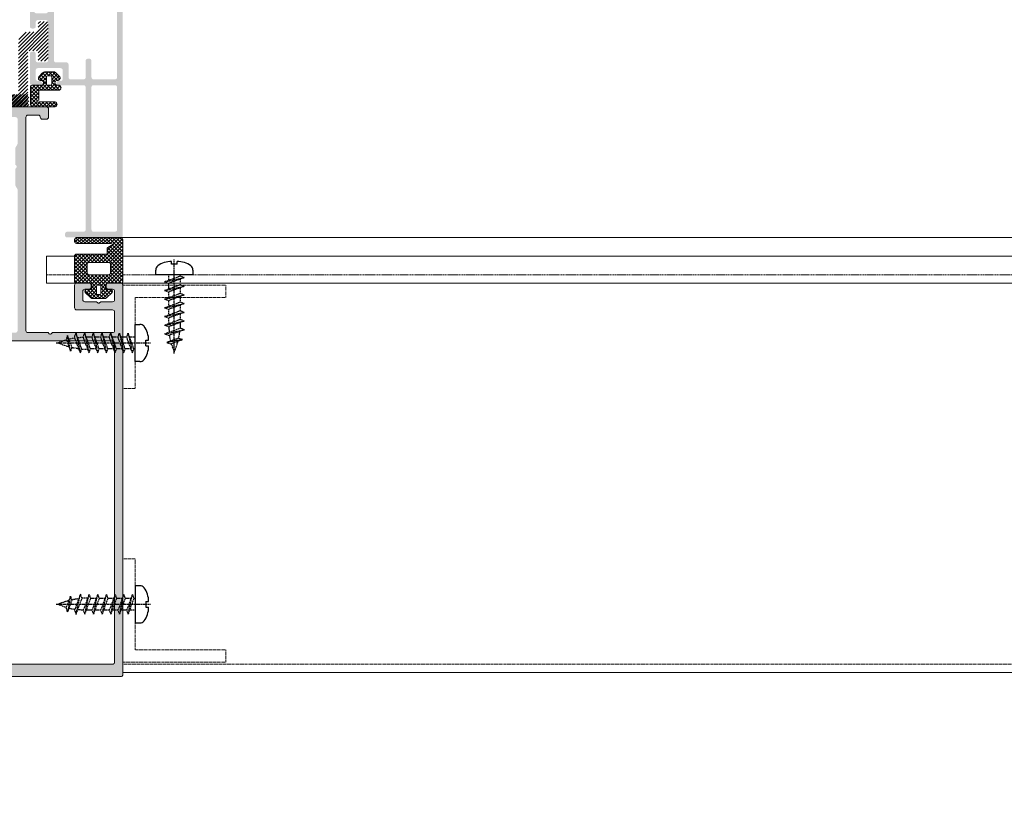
# Model space of a CAD drawing. Header units: millimetres. Extents: x -226731 to 126254, y -16359 to 60195.
# Tile 239 of 256: x -141409 to -141170, y 20748 to 20937. Entities that reach past the tile are written whole.
import ezdxf

# ---------------------------------------------------------------- set-up
doc = ezdxf.new("R2010")
doc.units = ezdxf.units.MM
doc.header["$LTSCALE"] = 0.1
doc.header["$MEASUREMENT"] = 0
doc.linetypes.add('CENTER', pattern=[2, 1.25, -0.25, 0.25, -0.25])
doc.linetypes.add('HIDDEN', pattern=[0.375, 0.25, -0.125])
for name, color, linetype, lineweight in [('01. Aluminium (Main Structure)', 6, 'Continuous', 5), ('3_Hatch', 8, 'Continuous', 0), ('FIRE CIRCULE', 7, 'Continuous', 5)]:
    doc.layers.add(name, color=color, linetype=linetype, lineweight=lineweight)
doc.layers.add('CENTER LINE', color=8, linetype='CENTER')
doc.layers.add('HARDWARES', color=7, linetype='Continuous')

# ---------------------------------------------------------------- blocks, each defined once
blk = doc.blocks.new('*U429')
at = {"layer": '3_Hatch'}
h = blk.add_hatch(color=8, dxfattribs=at)
h.dxf.hatch_style = 1
h.paths.add_polyline_path([(-4.22, 77.48), (-3.91, 77.79), (-3.91, 81.75), (-4.5, 82.78), (-4.5, 116.97), (-4.46, 117.16), (-4.35, 117.32), (-4.21, 117.43), (-4, 117.47), (4, 117.47), (4.19, 117.43), (4.35, 117.32), (4.46, 117.16), (4.52, 116.97), (4.52, 82.78), (3.89, 81.75), (3.89, 77.79), (4.21, 77.48), (4.3, 77.33), (4.3, 77.18), (4.21, 77.04), (3.89, 76.74), (3.89, 72.78), (4.52, 71.75), (4.52, 65.75), (4.46, 65.57), (4.35, 65.41), (4.19, 65.3), (4, 65.26), (-4, 65.26), (-4.21, 65.3), (-4.35, 65.41), (-4.46, 65.57), (-4.5, 65.75), (-4.5, 71.75), (-3.91, 72.78), (-3.91, 76.74), (-4.22, 77.04), (-4.28, 77.18), (-4.28, 77.33)], flags=16)
h.paths.add_polyline_path([(10.04, 65.44), (9.98, 65.26), (9.97, 65.08), (9.86, 64.91), (9.69, 64.8), (9.51, 64.77), (7, 64.77), (6.82, 64.8), (6.64, 64.91), (6.53, 65.08), (6.51, 65.26), (6.51, 116.97), (6.53, 117.16), (6.64, 117.32), (6.82, 117.43), (7, 117.47), (11.89, 117.47), (12.18, 117.78), (12.33, 117.87), (12.47, 117.87), (12.6, 117.78), (12.93, 117.47), (27.5, 117.47), (27.69, 117.43), (27.87, 117.32), (27.96, 117.16), (28, 116.97), (28, 112.48), (27.96, 112.27), (27.87, 112.11), (27.69, 112), (27.5, 111.96), (18.82, 111.96), (18.62, 111.93), (18.45, 111.82), (18.34, 111.65), (18.3, 111.45), (18.3, 105.98), (18.34, 105.78), (18.45, 105.6), (18.62, 105.51), (18.82, 105.47), (21.8, 105.47), (22, 105.51), (22.16, 105.6), (22.27, 105.78), (22.29, 105.98), (22.29, 106.46), (22.27, 106.66), (22.16, 106.81), (22, 106.92), (21.8, 106.97), (20.81, 106.97), (20.61, 107.01), (20.46, 107.12), (20.35, 107.26), (20.3, 107.47), (20.3, 109.46), (20.35, 109.66), (20.46, 109.81), (20.61, 109.92), (20.81, 109.97), (23.64, 109.97), (23.94, 110.28), (24.08, 110.35), (24.23, 110.35), (24.36, 110.28), (24.69, 109.97), (27.5, 109.97), (27.69, 109.92), (27.87, 109.81), (27.96, 109.66), (28, 109.46), (28, 107.47), (27.96, 107.26), (27.87, 107.12), (27.69, 107.01), (27.5, 106.97), (26.52, 106.97), (26.31, 106.92), (26.17, 106.81), (26.06, 106.66), (26, 106.46), (26, 105.98), (26.06, 105.78), (26.17, 105.6), (26.31, 105.51), (26.52, 105.47), (29.51, 105.47), (29.7, 105.51), (29.86, 105.6), (29.97, 105.78), (29.99, 105.98), (29.97, 200.47), (29.86, 200.65), (29.78, 200.7), (29.7, 200.76), (29.61, 200.77), (29.51, 200.78), (-29.51, 200.78), (-29.71, 200.76), (-29.86, 200.65), (-29.97, 200.47), (-30.01, 200.3), (-30.01, 105.98), (-29.97, 105.78), (-29.86, 105.6), (-29.71, 105.51), (-29.51, 105.47), (-26.5, 105.47), (-26.31, 105.51), (-26.15, 105.6), (-26.04, 105.78), (-26, 105.98), (-26, 106.46), (-26.04, 106.66), (-26.15, 106.81), (-26.31, 106.92), (-26.5, 106.97), (-27.52, 106.97), (-27.69, 107.01), (-27.87, 107.12), (-27.98, 107.26), (-28.01, 107.47), (-28.01, 109.46), (-27.98, 109.66), (-27.87, 109.81), (-27.69, 109.92), (-27.52, 109.97), (-24.69, 109.97), (-24.37, 110.28), (-24.25, 110.35), (-24.06, 110.35), (-23.94, 110.28), (-23.63, 109.97), (-20.81, 109.97), (-20.61, 109.92), (-20.44, 109.81), (-20.33, 109.66), (-20.3, 109.46), (-20.3, 107.47), (-20.33, 107.26), (-20.44, 107.12), (-20.61, 107.01), (-20.81, 106.97), (-21.82, 106.97), (-22.02, 106.92), (-22.16, 106.81), (-22.27, 106.66), (-22.31, 106.46), (-22.31, 105.98), (-22.27, 105.78), (-22.16, 105.6), (-22.02, 105.51), (-21.82, 105.47), (-18.8, 105.47), (-18.61, 105.51), (-18.45, 105.6), (-18.34, 105.78), (-18.3, 105.98), (-18.3, 111.45), (-18.34, 111.65), (-18.45, 111.82), (-18.61, 111.93), (-18.8, 111.96), (-27.52, 111.96), (-27.69, 112), (-27.87, 112.11), (-27.98, 112.27), (-28.01, 112.48), (-28.01, 116.97), (-27.98, 117.16), (-27.87, 117.32), (-27.69, 117.43), (-27.52, 117.47), (-12.93, 117.47), (-12.62, 117.78), (-12.49, 117.87), (-12.34, 117.87), (-12.18, 117.78), (-11.87, 117.47), (-7, 117.47), (-6.8, 117.43), (-6.66, 117.32), (-6.55, 117.16), (-6.51, 116.97), (-6.51, 65.26), (-6.55, 65.08), (-6.66, 64.91), (-6.8, 64.8), (-7, 64.77), (-9.51, 64.77), (-9.71, 64.8), (-9.86, 64.91), (-9.97, 65.08), (-10, 65.26), (-10.04, 65.44), (-10.15, 65.63), (-10.31, 65.74), (-10.5, 65.75), (-11.5, 65.75), (-11.7, 65.74), (-11.85, 65.63), (-11.96, 65.44), (-12.01, 65.26), (-12.01, 63.25), (-11.96, 63.07), (-11.85, 62.9), (-11.7, 62.79), (-11.5, 62.77), (-0.53, 62.77), (-0.2, 63.07), (-0.07, 63.14), (0.07, 63.14), (0.22, 63.07), (0.51, 62.77), (11.5, 62.77), (11.69, 62.79), (11.85, 62.9), (11.96, 63.07), (12.01, 63.25), (12.01, 65.26), (11.96, 65.44), (11.85, 65.63), (11.69, 65.74), (11.5, 65.75), (10.5, 65.75), (10.3, 65.74), (10.15, 65.63)])
h.paths.add_polyline_path([(28, 197.28), (27.96, 197.47), (27.87, 197.65), (27.69, 197.76), (27.5, 197.8), (-27.52, 197.8), (-27.69, 197.76), (-27.87, 197.65), (-27.98, 197.47), (-28.01, 197.28), (-28.01, 119.97), (-27.98, 119.77), (-27.87, 119.63), (-27.69, 119.52), (-27.52, 119.46), (27.5, 119.46), (27.69, 119.52), (27.87, 119.63), (27.96, 119.77), (28, 119.97)], flags=16)
h = blk.add_hatch(color=8, dxfattribs=at)
h.dxf.hatch_style = 1
h.paths.add_polyline_path([(-28.61, 57.99), (-28.61, 92.53), (-28.57, 92.71), (-28.46, 92.87), (-28.28, 92.98), (-28.1, 93.02), (-22.9, 93.02), (-22.7, 92.98), (-22.54, 92.87), (-22.44, 92.71), (-22.41, 92.53), (-22.41, 57.99), (-22.44, 57.83), (-22.54, 57.65), (-22.7, 57.54), (-22.9, 57.52), (-28.1, 57.52), (-28.28, 57.54), (-28.46, 57.65), (-28.57, 57.83)], flags=16)
h.paths.add_polyline_path([(-22.35, 38.09), (-22.41, 37.89), (-22.41, 33.9), (-22.44, 33.7), (-22.54, 33.54), (-22.7, 33.43), (-22.9, 33.41), (-28.1, 33.41), (-28.28, 33.43), (-28.46, 33.54), (-28.57, 33.7), (-28.61, 33.9), (-28.61, 55.6), (-28.57, 55.8), (-28.46, 55.96), (-28.28, 56.07), (-28.1, 56.11), (-22.9, 56.11), (-22.7, 56.07), (-22.54, 55.96), (-22.44, 55.8), (-22.41, 55.6), (-22.41, 51.61), (-22.35, 51.41), (-22.24, 51.26), (-22.1, 51.15), (-21.9, 51.12), (-21.49, 51.12), (-21.31, 51.15), (-21.15, 51.26), (-21.04, 51.41), (-21, 51.61), (-21, 55.6), (-20.95, 55.8), (-20.84, 55.96), (-20.69, 56.07), (-20.49, 56.11), (-17.36, 56.11), (-17.16, 56.07), (-16.98, 55.96), (-16.87, 55.8), (-16.85, 55.6), (-16.85, 52.5), (-16.81, 52.32), (-16.7, 52.16), (-16.54, 52.05), (-16.35, 52.01), (-13.79, 52.01), (-13.61, 51.96), (-13.45, 51.85), (-13.34, 51.7), (-13.3, 51.5), (-13.3, 33.9), (-13.34, 33.7), (-13.45, 33.54), (-13.61, 33.43), (-13.79, 33.41), (-20.49, 33.41), (-20.69, 33.43), (-20.84, 33.54), (-20.95, 33.7), (-21, 33.9), (-21, 37.89), (-21.04, 38.09), (-21.15, 38.26), (-21.31, 38.37), (-21.49, 38.4), (-21.9, 38.4), (-22.1, 38.37), (-22.24, 38.26)], flags=16)
h.paths.add_polyline_path([(-11.89, 36.23), (-12.2, 36.54), (-12.29, 36.66), (-12.29, 36.83), (-12.2, 36.96), (-11.89, 37.27), (-11.89, 39.59), (-11.85, 39.79), (-11.74, 39.96), (-11.58, 40.07), (-11.38, 40.09), (-9, 40.09), (-8.8, 40.07), (-8.65, 39.96), (-8.54, 39.79), (-8.49, 39.59), (-8.49, 38.99), (-8.42, 38.75), (-8.36, 38.68), (-8.31, 38.6), (-8.23, 38.57), (-8.16, 38.53), (-8.09, 38.49), (-8, 38.49), (-7.92, 38.49), (-7.85, 38.51), (-7.78, 38.55), (-7.7, 38.59), (-7.65, 38.64), (-7.59, 38.69), (-7.54, 38.77), (-7.5, 38.86), (-7.48, 38.99), (-7.48, 43.3), (-7.52, 43.49), (-7.63, 43.65), (-7.79, 43.76), (-8, 43.8), (-8.38, 43.8), (-8.58, 43.76), (-8.76, 43.65), (-8.84, 43.49), (-8.89, 43.3), (-8.89, 42.24), (-8.93, 42.06), (-9.04, 41.9), (-9.2, 41.79), (-9.38, 41.73), (-11.38, 41.73), (-11.58, 41.79), (-11.74, 41.9), (-11.85, 42.06), (-11.89, 42.24), (-11.89, 51.5), (-11.85, 51.7), (-11.74, 51.85), (-11.58, 51.96), (-11.38, 52.01), (-9.38, 52.01), (-9.2, 51.96), (-9.04, 51.85), (-8.93, 51.7), (-8.89, 51.5), (-8.89, 49.91), (-8.84, 49.71), (-8.76, 49.54), (-8.58, 49.43), (-8.38, 49.4), (-8, 49.4), (-7.79, 49.43), (-7.63, 49.54), (-7.52, 49.71), (-7.48, 49.91), (-7.48, 57.01), (-7.52, 57.21), (-7.63, 57.35), (-7.79, 57.46), (-8, 57.52), (-9.92, 57.52), (-10.12, 57.46), (-10.26, 57.35), (-10.37, 57.21), (-10.43, 57.01), (-10.37, 56.8), (-10.26, 56.66), (-10.12, 56.55), (-9.92, 56.51), (-9.38, 56.51), (-9.2, 56.46), (-9.04, 56.35), (-8.93, 56.2), (-8.89, 56), (-8.89, 53.91), (-8.93, 53.71), (-9.04, 53.55), (-9.2, 53.44), (-9.38, 53.4), (-14.95, 53.4), (-15.15, 53.44), (-15.29, 53.55), (-15.4, 53.71), (-15.44, 53.91), (-15.44, 56), (-15.4, 56.2), (-15.29, 56.35), (-15.15, 56.46), (-14.95, 56.51), (-14.36, 56.51), (-14.25, 56.55), (-14.16, 56.58), (-14.07, 56.64), (-14.01, 56.71), (-13.96, 56.79), (-13.94, 56.88), (-13.92, 56.97), (-13.92, 57.06), (-13.94, 57.13), (-13.96, 57.22), (-14.01, 57.3), (-14.07, 57.37), (-14.16, 57.43), (-14.25, 57.48), (-14.42, 57.52), (-20.49, 57.52), (-20.69, 57.54), (-20.84, 57.65), (-20.95, 57.83), (-21, 57.99), (-21, 92.53), (-20.95, 92.71), (-20.84, 92.87), (-20.69, 92.98), (-20.49, 93.02), (-16.5, 93.02), (-16.3, 93.06), (-16.15, 93.17), (-16.04, 93.35), (-15.99, 93.52), (-15.99, 93.92), (-16.04, 94.12), (-16.15, 94.28), (-16.3, 94.39), (-16.5, 94.41), (-29.51, 94.41), (-29.69, 94.39), (-29.85, 94.28), (-29.96, 94.12), (-30, 93.92), (-30, 30.48), (-29.96, 30.3), (-29.85, 30.13), (-29.69, 30.02), (-29.51, 30.01), (-29.3, 30.02), (-29.14, 30.13), (-29.05, 30.3), (-29.01, 30.48), (-29.01, 31.49), (-28.96, 31.69), (-28.85, 31.84), (-28.7, 31.95), (-28.5, 32), (-8, 32), (-7.79, 32.04), (-7.63, 32.15), (-7.52, 32.31), (-7.48, 32.49), (-7.48, 34.51), (-7.52, 34.69), (-7.63, 34.85), (-7.79, 34.96), (-8, 35), (-8.18, 34.96), (-8.34, 34.85), (-8.45, 34.69), (-8.49, 34.51), (-8.49, 33.9), (-8.54, 33.7), (-8.65, 33.54), (-8.8, 33.43), (-9, 33.41), (-11.38, 33.41), (-11.58, 33.43), (-11.74, 33.54), (-11.85, 33.7), (-11.89, 33.9)])
h = blk.add_hatch(dxfattribs=at)
h.set_pattern_fill('ANSI31', color=8, scale=5)
h.set_pattern_definition([(45, (-26191.7542, -15010.3187), (-0.441941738, 0.441941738), [])])
h.paths.add_polyline_path([(-9.5, 44.17), (-9.48, 44.32), (-9.39, 44.47), (-9.26, 44.54), (-9.11, 44.58), (-7.19, 44.58), (-7.06, 44.58), (-6.81, 44.59), (-6.57, 44.65), (-6.33, 44.72), (-6.11, 44.81), (-5.89, 44.92), (-5.69, 45.07), (-5.51, 45.22), (-5.34, 45.38), (-5.2, 45.58), (-5.05, 45.76), (-4.94, 45.98), (-4.85, 46.2), (-4.78, 46.44), (-4.72, 46.68), (-4.7, 46.94), (-4.69, 47.06), (-4.69, 59.37), (-4.67, 59.54), (-4.58, 59.66), (-4.45, 59.76), (-4.3, 59.77), (6.87, 59.77), (7.02, 59.81), (7.15, 59.9), (7.22, 60.03), (7.26, 60.19), (7.26, 62.39), (7.22, 62.53), (7.15, 62.66), (7.02, 62.75), (6.87, 62.77), (-6.61, 62.77), (-6.75, 62.75), (-6.88, 62.66), (-6.97, 62.53), (-6.99, 62.39), (-6.99, 49.57), (-7.03, 49.42), (-7.1, 49.28), (-7.25, 49.2), (-7.39, 49.17), (-9.11, 49.17), (-9.26, 49.2), (-9.39, 49.28), (-9.48, 49.42), (-9.5, 49.57), (-9.5, 51.29), (-9.51, 51.43), (-9.6, 51.56), (-9.73, 51.65), (-9.9, 51.67), (-11.49, 51.67), (-11.65, 51.65), (-11.78, 51.56), (-11.87, 51.43), (-11.89, 51.29), (-11.89, 42.45), (-11.87, 42.31), (-11.78, 42.2), (-11.65, 42.11), (-11.49, 42.07), (-9.9, 42.07), (-9.73, 42.11), (-9.6, 42.2), (-9.51, 42.31), (-9.5, 42.45)])
h = blk.add_hatch(dxfattribs=at)
h.set_pattern_fill('ANSI31', color=8, scale=5)
h.set_pattern_definition([(45, (-26191.7542, -14950.54475), (-0.441941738, 0.441941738), [])])
h.paths.add_polyline_path([(9.48, 44.32), (9.5, 44.17), (9.5, 42.45), (9.51, 42.31), (9.6, 42.2), (9.73, 42.11), (9.9, 42.07), (11.49, 42.07), (11.65, 42.11), (11.78, 42.2), (11.87, 42.31), (11.89, 42.45), (11.89, 51.29), (11.87, 51.43), (11.78, 51.56), (11.65, 51.65), (11.49, 51.67), (9.9, 51.67), (9.73, 51.65), (9.6, 51.56), (9.51, 51.43), (9.5, 51.29), (9.5, 49.57), (9.48, 49.42), (9.39, 49.28), (9.26, 49.2), (9.11, 49.17), (7.39, 49.17), (7.25, 49.2), (7.1, 49.28), (7.03, 49.42), (6.99, 49.57), (6.99, 62.39), (6.97, 62.53), (6.88, 62.66), (6.75, 62.75), (6.61, 62.77), (-6.87, 62.77), (-7.02, 62.75), (-7.15, 62.66), (-7.22, 62.53), (-7.26, 62.39), (-7.26, 60.19), (-7.22, 60.03), (-7.15, 59.9), (-7.02, 59.81), (-6.87, 59.77), (4.3, 59.77), (4.45, 59.76), (4.58, 59.66), (4.67, 59.54), (4.69, 59.37), (4.69, 47.06), (4.7, 46.94), (4.72, 46.68), (4.78, 46.44), (4.85, 46.2), (4.94, 45.98), (5.05, 45.76), (5.2, 45.58), (5.34, 45.38), (5.51, 45.22), (5.69, 45.07), (5.89, 44.92), (6.11, 44.81), (6.33, 44.72), (6.57, 44.65), (6.81, 44.59), (7.06, 44.58), (7.19, 44.58), (9.11, 44.58), (9.26, 44.54), (9.39, 44.47)])
at = {"layer": '01. Aluminium (Main Structure)', "color": 8, "linetype": 'ByBlock'}
for p, q in [((-29.97, 200.47), (-29.86, 200.65)), ((-29.86, 200.65), (-29.71, 200.76)), ((-29.71, 200.76), (-29.51, 200.78)), ((-29.51, 200.78), (29.51, 200.78)), ((-30.01, 200.3), (-29.97, 200.47)), ((-30.01, 105.98), (-30.01, 200.3)), ((-28.01, 197.28), (-27.98, 197.47)), ((-28.01, 119.97), (-28.01, 197.28)), ((-27.98, 197.47), (-27.87, 197.65)), ((-27.87, 197.65), (-27.69, 197.76)), ((-27.69, 197.76), (-27.52, 197.8)), ((-27.52, 197.8), (27.5, 197.8)), ((-27.98, 119.77), (-28.01, 119.97)), ((-27.87, 119.63), (-27.98, 119.77)), ((-27.69, 119.52), (-27.87, 119.63)), ((-27.52, 119.46), (-27.69, 119.52)), ((27.5, 119.46), (-27.52, 119.46)), ((-28.01, 116.97), (-27.98, 117.16)), ((-28.01, 112.48), (-28.01, 116.97)), ((-27.98, 117.16), (-27.87, 117.32)), ((-27.87, 117.32), (-27.69, 117.43)), ((-27.69, 117.43), (-27.52, 117.47)), ((-27.52, 117.47), (-12.93, 117.47)), ((-12.93, 117.47), (-12.62, 117.78)), ((-12.62, 117.78), (-12.49, 117.87)), ((-12.49, 117.87), (-12.34, 117.87)), ((-12.34, 117.87), (-12.18, 117.78)), ((-12.18, 117.78), (-11.87, 117.47)), ((-11.87, 117.47), (-7, 117.47)), ((-7, 117.47), (-6.8, 117.43)), ((-6.8, 117.43), (-6.66, 117.32)), ((-6.66, 117.32), (-6.55, 117.16)), ((-6.55, 117.16), (-6.51, 116.97)), ((-6.51, 116.97), (-6.51, 65.26)), ((-27.98, 112.27), (-28.01, 112.48)), ((-27.87, 112.11), (-27.98, 112.27)), ((-27.98, 109.66), (-27.87, 109.81)), ((-27.69, 112), (-27.87, 112.11)), ((-27.87, 109.81), (-27.69, 109.92)), ((-27.52, 111.96), (-27.69, 112)), ((-27.69, 109.92), (-27.52, 109.97)), ((-18.8, 111.96), (-27.52, 111.96)), ((-27.52, 109.97), (-24.69, 109.97)), ((-24.69, 109.97), (-24.37, 110.28)), ((-24.37, 110.28), (-24.25, 110.35)), ((-24.25, 110.35), (-24.06, 110.35)), ((-24.06, 110.35), (-23.94, 110.28)), ((-23.94, 110.28), (-23.63, 109.97)), ((-23.63, 109.97), (-20.81, 109.97)), ((-20.81, 109.97), (-20.61, 109.92)), ((-20.61, 109.92), (-20.44, 109.81)), ((-20.44, 109.81), (-20.33, 109.66)), ((-18.8, 111.96), (-18.61, 111.93)), ((-18.61, 111.93), (-18.45, 111.82)), ((-18.45, 111.82), (-18.34, 111.65)), ((-18.34, 111.65), (-18.3, 111.45)), ((-18.3, 111.45), (-18.3, 105.98)), ((-28.01, 109.46), (-27.98, 109.66)), ((-28.01, 107.47), (-28.01, 109.46)), ((-27.98, 107.26), (-28.01, 107.47)), ((-20.33, 109.66), (-20.3, 109.46)), ((-20.3, 107.47), (-20.33, 107.26)), ((-20.3, 109.46), (-20.3, 107.47)), ((-29.97, 105.78), (-30.01, 105.98)), ((-29.86, 105.6), (-29.97, 105.78)), ((-29.71, 105.51), (-29.86, 105.6)), ((-29.51, 105.47), (-29.71, 105.51)), ((-26.5, 105.47), (-29.51, 105.47)), ((-27.87, 107.12), (-27.98, 107.26)), ((-27.69, 107.01), (-27.87, 107.12)), ((-27.52, 106.97), (-27.69, 107.01)), ((-26.5, 106.97), (-27.52, 106.97)), ((-26.5, 106.97), (-26.31, 106.92)), ((-26.31, 105.51), (-26.5, 105.47)), ((-26.31, 106.92), (-26.15, 106.81)), ((-26.15, 105.6), (-26.31, 105.51)), ((-26.15, 106.81), (-26.04, 106.66)), ((-26.04, 105.78), (-26.15, 105.6)), ((-26.04, 106.66), (-26, 106.46)), ((-26, 105.98), (-26.04, 105.78)), ((-26, 106.46), (-26, 105.98)), ((-22.31, 106.46), (-22.27, 106.66)), ((-22.31, 106.46), (-22.31, 105.98)), ((-22.27, 105.78), (-22.31, 105.98)), ((-22.27, 106.66), (-22.16, 106.81)), ((-22.16, 105.6), (-22.27, 105.78)), ((-22.16, 106.81), (-22.02, 106.92)), ((-22.02, 105.51), (-22.16, 105.6)), ((-22.02, 106.92), (-21.82, 106.97)), ((-21.82, 105.47), (-22.02, 105.51)), ((-20.81, 106.97), (-21.82, 106.97)), ((-18.8, 105.47), (-21.82, 105.47)), ((-20.61, 107.01), (-20.81, 106.97)), ((-20.44, 107.12), (-20.61, 107.01)), ((-20.33, 107.26), (-20.44, 107.12)), ((-18.61, 105.51), (-18.8, 105.47)), ((-18.45, 105.6), (-18.61, 105.51)), ((-18.34, 105.78), (-18.45, 105.6)), ((-18.3, 105.98), (-18.34, 105.78)), ((-12.01, 65.26), (-11.96, 65.44)), ((-12.01, 63.25), (-12.01, 65.26)), ((-11.96, 65.44), (-11.85, 65.63)), ((-11.85, 65.63), (-11.7, 65.74)), ((-11.7, 65.74), (-11.5, 65.75)), ((-11.5, 65.75), (-10.5, 65.75)), ((-10.5, 65.75), (-10.31, 65.74)), ((-10.31, 65.74), (-10.15, 65.63)), ((-10.15, 65.63), (-10.04, 65.44)), ((-10.04, 65.44), (-10, 65.26)), ((-9.97, 65.08), (-10, 65.26)), ((-9.86, 64.91), (-9.97, 65.08)), ((-9.71, 64.8), (-9.86, 64.91)), ((-9.51, 64.77), (-9.71, 64.8)), ((-7, 64.77), (-9.51, 64.77)), ((-6.8, 64.8), (-7, 64.77)), ((-6.66, 64.91), (-6.8, 64.8)), ((-6.55, 65.08), (-6.66, 64.91)), ((-6.51, 65.26), (-6.55, 65.08)), ((-11.96, 63.07), (-12.01, 63.25)), ((-11.85, 62.9), (-11.96, 63.07)), ((-11.7, 62.79), (-11.85, 62.9)), ((-11.5, 62.77), (-11.7, 62.79)), ((-11.5, 62.77), (-0.53, 62.77))]:
    blk.add_line(p, q, dxfattribs=at)
at = {"layer": '3_Hatch', "color": 8}
for p, q in [((-29.99, 199.78), (-1150, 199.78)), ((-26.02, 109.07), (-27.45, 107.75)), ((-22.74, 109.2), (-25.57, 109.2)), ((-24.66, 106.2), (-24.66, 108)), ((-24.46, 108.2), (-23.86, 108.2)), ((-23.66, 108), (-23.66, 106.2)), ((-20.86, 107.75), (-22.29, 109.07)), ((-28.4, 105.47), (-1150, 105.47)), ((-30.03, 105.22), (-30.03, 94.94)), ((-26.22, 105.47), (-29.79, 105.47)), ((-26.74, 107.02), (-26.24, 107.02)), ((-25.82, 106.5), (-25.82, 105.95)), ((-23.86, 106), (-24.46, 106)), ((-22.5, 105.95), (-22.5, 106.5)), ((-18.79, 105.47), (-22.09, 105.47)), ((-22.07, 107.02), (-21.57, 107.02)), ((-11.51, 105.47), (-19.87, 105.47)), ((-11.51, 105.47), (-11.51, 98.97)), ((-27.03, 100.94), (-27.03, 102.99)), ((-26.53, 103.49), (-21.85, 103.49)), ((-21.35, 102.99), (-21.35, 100.94)), ((-18.29, 98.95), (-18.29, 104.97)), ((-21.85, 100.44), (-26.53, 100.44)), ((-30.03, 98.97), (-1150, 98.97)), ((-26.17, 97.23), (-26.17, 98.25)), ((-25.97, 98.45), (-18.79, 98.45)), ((-11.51, 98.97), (-18.29, 98.97)), ((-27.17, 96.32), (-26.4, 96.81)), ((-18.75, 95.91), (-26.98, 95.91)), ((-29.51, 94.41), (-1150, 94.41)), ((-29.46, 94.41), (-18.75, 94.41)), ((-8.14, 62.77), (-13.59, 62.77)), ((-7.64, 57.8), (-7.64, 62.27)), ((-13.59, 61.57), (-9.73, 61.57)), ((-9.64, 61), (-9.64, 58.87)), ((-9.75, 58.72), (-14.62, 58.72)), ((-14.62, 57.52), (-13.95, 57.52)), ((-12.81, 55.49), (-12.81, 57.28)), ((-12.61, 57.48), (-11.71, 57.48)), ((-11.51, 57.28), (-11.51, 55.49)), ((-10.37, 57.52), (-8.02, 57.52)), ((-14.7, 55.54), (-13.66, 54.43)), ((-13.98, 56.42), (-14.36, 56.42)), ((-11.71, 55.29), (-12.61, 55.29)), ((-10.57, 54.52), (-9.62, 55.54)), ((-9.97, 56.42), (-10.35, 56.42)), ((-13.21, 54.29), (-11.14, 54.29))]:
    blk.add_line(p, q, dxfattribs=at)
at = {"layer": '3_Hatch', "color": 8, "linetype": 'HIDDEN', "ltscale": 5}
for p, q in [((-29.99, 197.78), (-1150, 197.78)), ((-54.99, 197.28), (-29.99, 197.28)), ((-54.99, 197.28), (-54.99, 194.28)), ((-29.99, 197.28), (-29.99, 172.28)), ((-54.99, 194.28), (-32.99, 194.28)), ((-32.99, 194.28), (-32.99, 172.28)), ((-29.99, 172.28), (-32.99, 172.28)), ((-29.99, 130.97), (-32.99, 130.97)), ((-32.99, 108.97), (-32.99, 130.97)), ((-29.99, 105.97), (-29.99, 130.97)), ((-54.99, 108.97), (-32.99, 108.97)), ((-54.99, 105.97), (-54.99, 108.97)), ((-54.99, 105.97), (-29.99, 105.97)), ((-21.74, 103.48), (-26.63, 103.48)), ((-11.51, 103.48), (-18.29, 103.48))]:
    blk.add_line(p, q, dxfattribs=at)
at = {"layer": '3_Hatch', "color": 8, "linetype": 'Continuous'}
for p, q in [((-26.76, 107.01), (-27.46, 107.72)), ((-27.25, 107.08), (-25.13, 109.2)), ((-22.35, 103.49), (-27.01, 108.15)), ((-24.66, 106.68), (-26.55, 108.58)), ((-26.43, 107.02), (-24.24, 109.2)), ((-24.66, 107.57), (-26.09, 109)), ((-25.82, 106.74), (-24.66, 107.91)), ((-24.4, 108.2), (-25.41, 109.2)), ((-22.29, 106.97), (-24.53, 109.2)), ((-24.36, 108.2), (-23.36, 109.2)), ((-23.66, 108.02), (-22.51, 109.17)), ((-23.66, 107.14), (-22, 108.8)), ((-23.66, 106.25), (-21.54, 108.37)), ((-22.5, 106.29), (-23.66, 107.45)), ((-21.42, 106.99), (-23.64, 109.2)), ((-20.87, 107.31), (-22.76, 109.2)), ((-22.01, 107.02), (-21.08, 107.95)), ((-30.03, 100.77), (-24.65, 106.15)), ((-30.03, 101.65), (-26.2, 105.48)), ((-30.03, 105.19), (-29.74, 105.47)), ((-30.03, 104.3), (-28.86, 105.47)), ((-30.03, 103.42), (-27.97, 105.47)), ((-30.03, 102.54), (-27.09, 105.47)), ((-27.03, 102.86), (-29.63, 105.47)), ((-26.73, 103.45), (-28.75, 105.47)), ((-25.89, 103.49), (-27.86, 105.47)), ((-25, 103.49), (-26.98, 105.47)), ((-26.42, 103.49), (-23.91, 106)), ((-24.12, 103.49), (-26.13, 105.5)), ((-25.83, 105.84), (-24.66, 107.02)), ((-23.23, 103.49), (-25.82, 106.07)), ((-25.53, 103.49), (-22.5, 106.53)), ((-24.65, 103.49), (-22.42, 105.72)), ((-18.29, 100.31), (-23.98, 106)), ((-23.77, 103.49), (-21.79, 105.47)), ((-18.29, 101.2), (-23.66, 106.57)), ((-22.88, 103.49), (-20.9, 105.47)), ((-22, 103.49), (-20.02, 105.47)), ((-18.29, 102.08), (-21.68, 105.47)), ((-21.4, 103.21), (-19.14, 105.47)), ((-21.35, 102.38), (-18.42, 105.31)), ((-21.06, 107.08), (-20.92, 107.23)), ((-18.29, 102.96), (-20.79, 105.47)), ((-18.29, 103.85), (-19.91, 105.47)), ((-18.29, 104.73), (-19.03, 105.47)), ((-27.03, 101.98), (-30.03, 104.98)), ((-27.03, 101.1), (-30.03, 104.1)), ((-25.26, 98.45), (-30.03, 103.21)), ((-30.03, 99.88), (-27.03, 102.88)), ((-23.51, 98.45), (-18.29, 103.67)), ((-22.63, 98.45), (-18.29, 102.79)), ((-21.35, 101.49), (-18.29, 104.55)), ((-26.1, 98.4), (-30.03, 102.33)), ((-30.03, 99), (-27.03, 102)), ((-26.17, 97.59), (-30.03, 101.45)), ((-30.03, 98.12), (-27.03, 101.12)), ((-26.33, 96.87), (-30.03, 100.56)), ((-30.03, 97.23), (-26.76, 100.5)), ((-30.03, 96.35), (-25.94, 100.44)), ((-30.03, 95.47), (-25.06, 100.44)), ((-29.9, 94.71), (-24.17, 100.44)), ((-24.37, 98.45), (-26.36, 100.44)), ((-23.49, 98.45), (-25.48, 100.44)), ((-25.28, 98.45), (-23.29, 100.44)), ((-22.61, 98.45), (-24.6, 100.44)), ((-24.39, 98.45), (-22.4, 100.44)), ((-21.72, 98.45), (-23.71, 100.44)), ((-20.84, 98.45), (-22.83, 100.44)), ((-19.95, 98.45), (-21.94, 100.44)), ((-21.74, 98.45), (-18.29, 101.9)), ((-19.07, 98.45), (-21.38, 100.75)), ((-18.29, 99.43), (-21.35, 102.49)), ((-18.39, 98.64), (-21.35, 101.6)), ((-20.86, 98.45), (-18.29, 101.02)), ((-26.87, 96.52), (-30.03, 99.68)), ((-27.4, 96.17), (-30.03, 98.79)), ((-26.53, 94.41), (-30.03, 97.91)), ((-19.97, 98.45), (-18.29, 100.13)), ((-19.09, 98.45), (-18.29, 99.25)), ((-27.41, 94.41), (-30.03, 97.03)), ((-28.3, 94.41), (-30.03, 96.14)), ((-29.31, 94.41), (-26.17, 97.55)), ((-28.43, 94.41), (-26.93, 95.91)), ((-27.54, 94.41), (-26.04, 95.91)), ((-25.64, 94.41), (-27.08, 95.84)), ((-26.66, 94.41), (-25.16, 95.91)), ((-24.76, 94.41), (-26.26, 95.91)), ((-25.78, 94.41), (-24.28, 95.91)), ((-23.88, 94.41), (-25.38, 95.91)), ((-24.89, 94.41), (-23.39, 95.91)), ((-22.99, 94.41), (-24.49, 95.91)), ((-24.01, 94.41), (-22.51, 95.91)), ((-22.11, 94.41), (-23.61, 95.91)), ((-23.12, 94.41), (-21.62, 95.91)), ((-21.22, 94.41), (-22.72, 95.91)), ((-22.24, 94.41), (-20.74, 95.91)), ((-20.34, 94.41), (-21.84, 95.91)), ((-21.36, 94.41), (-19.86, 95.91)), ((-19.46, 94.41), (-20.96, 95.91)), ((-20.47, 94.41), (-18.97, 95.91)), ((-18.64, 94.48), (-20.07, 95.91)), ((-19.59, 94.41), (-18.41, 95.59)), ((-18.3, 95.02), (-19.19, 95.91)), ((-29.18, 94.41), (-30.03, 95.26)), ((-18.64, 94.47), (-18.44, 94.68)), ((-14.02, 61.97), (-13.22, 62.77)), ((-13.13, 61.57), (-14, 62.43)), ((-13.54, 61.57), (-12.34, 62.77)), ((-12.25, 61.57), (-13.45, 62.77)), ((-12.65, 61.57), (-11.45, 62.77)), ((-11.37, 61.57), (-12.57, 62.77)), ((-11.77, 61.57), (-10.57, 62.77)), ((-10.48, 61.57), (-11.68, 62.77)), ((-10.88, 61.57), (-9.68, 62.77)), ((-9.66, 61.64), (-10.8, 62.77)), ((-10, 61.57), (-8.8, 62.77)), ((-7.64, 60.5), (-9.92, 62.77)), ((-9.64, 60.17), (-7.64, 62.17)), ((-9.23, 61.46), (-7.95, 62.74)), ((-7.64, 61.38), (-9.03, 62.77)), ((-7.64, 62.26), (-8.15, 62.77)), ((-11.51, 56.53), (-7.64, 60.4)), ((-9.64, 59.28), (-7.64, 61.28)), ((-7.64, 58.73), (-9.64, 60.73)), ((-7.64, 57.84), (-9.64, 59.85)), ((-9.63, 61.06), (-9.58, 61.11)), ((-7.64, 59.61), (-9.27, 61.24)), ((-14.38, 57.52), (-15.02, 58.15)), ((-14.96, 58.38), (-14.63, 58.71)), ((-14.81, 57.64), (-13.74, 58.72)), ((-12.81, 56.83), (-14.67, 58.69)), ((-14.06, 57.52), (-12.86, 58.72)), ((-12.58, 57.48), (-13.81, 58.72)), ((-13.58, 57.11), (-11.97, 58.72)), ((-11.69, 57.48), (-12.93, 58.72)), ((-12.32, 57.48), (-11.09, 58.72)), ((-10.64, 57.31), (-12.05, 58.72)), ((-11.54, 57.38), (-10.21, 58.72)), ((-9.68, 55.47), (-11.51, 57.3)), ((-9.96, 57.52), (-11.16, 58.72)), ((-9.08, 57.52), (-10.28, 58.72)), ((-9.64, 57.52), (-7.64, 59.52)), ((-8.19, 57.52), (-9.64, 58.96)), ((-8.75, 57.52), (-7.64, 58.63)), ((-7.82, 57.57), (-7.68, 57.71)), ((-14.79, 55.9), (-14.27, 56.42)), ((-12.92, 54.29), (-14.72, 56.09)), ((-14.49, 55.31), (-12.81, 56.99)), ((-12.04, 54.29), (-14.17, 56.42)), ((-14.06, 54.86), (-12.81, 56.11)), ((-13.63, 54.41), (-12.72, 55.32)), ((-12.81, 55.95), (-13.59, 56.73)), ((-12.86, 54.29), (-11.87, 55.29)), ((-11.15, 54.29), (-12.15, 55.29)), ((-11.98, 54.29), (-9.89, 56.38)), ((-11.51, 55.64), (-10.61, 56.55)), ((-10.11, 55.01), (-11.51, 56.42)), ((-10.54, 54.56), (-11.51, 55.53)), ((-11.1, 54.29), (-9.53, 55.85))]:
    blk.add_line(p, q, dxfattribs=at)
at = {"layer": '3_Hatch', "color": 8, "linetype": 'HIDDEN'}
blk.add_line((-30.03, 103.48), (-1150, 103.48), dxfattribs=at)
at = {"layer": '3_Hatch', "color": 8}
for centre, radius, start, end in [((-26.94, 107.54), 0.553, 157.0553, 290.8746), ((-25.57, 108.4), 0.8, 90, 124.0993), ((-24.46, 108), 0.2, 90, 180), ((-23.86, 108), 0.2, 0, 90), ((-22.74, 108.4), 0.8, 55.9007, 89.9999), ((-21.37, 107.54), 0.553, 249.1253, 22.9447), ((-29.78, 105.22), 0.25, 93.0889, 180), ((-26.21, 106.61), 0.41, 344.7252, 94.1843), ((-26.35, 105.99), 0.533, 284.2078, 355.4538), ((-24.46, 106.2), 0.2, 180, 270), ((-23.86, 106.2), 0.2, 270, 360), ((-22.1, 106.61), 0.411, 86.1528, 194.8706), ((-21.96, 105.99), 0.533, 184.5462, 255.7922), ((-18.79, 104.97), 0.5, 360, 89.9978), ((-26.53, 102.99), 0.5, 90, 180), ((-21.85, 102.99), 0.5, 360, 90), ((-26.53, 100.94), 0.5, 180, 270), ((-21.85, 100.94), 0.5, 270, 360), ((-25.97, 98.25), 0.2, 90, 179.9858), ((-18.79, 98.95), 0.5, 270, 360), ((-27.17, 96.07), 0.25, 90, 319.3278), ((-26.67, 97.23), 0.5, 302.303, 360), ((-19.13, 95.16), 0.841, 296.8649, 63.1227), ((-29.26, 95.19), 0.8, 197.7707, 256.141), ((-13.43, 62.17), 0.621, 104.9483, 255.0364), ((-8.14, 62.27), 0.5, 0, 90), ((-9.51, 61.39), 0.287, 251.91, 141.365), ((-9.44, 61), 0.2, 142.9635, 180), ((-14.37, 58.12), 0.65, 112.6094, 247.3906), ((-14.25, 56.88), 0.703, 9.1535, 65.3518), ((-12.61, 57.28), 0.2, 90, 179.995), ((-11.71, 57.28), 0.2, 360, 89.9951), ((-10.08, 56.88), 0.703, 114.6482, 170.8465), ((-9.84, 58.9), 0.2, 296.026, 352.9298), ((-8.01, 57.91), 0.389, 269.4612, 344.3452), ((-14.27, 55.83), 0.524, 170.5977, 213.7552), ((-14.1, 55.76), 0.703, 111.438, 167.6363), ((-14.08, 56.93), 0.527, 280.8396, 6.0555), ((-12.61, 55.49), 0.2, 180, 269.9949), ((-11.71, 55.49), 0.2, 270, 359.9952), ((-10.25, 56.93), 0.527, 173.9445, 259.1604), ((-10.23, 55.76), 0.703, 12.3637, 68.562), ((-10.06, 55.83), 0.524, 326.2448, 9.4023), ((-13.21, 55.09), 0.8, 235.9007, 269.9987), ((-11.13, 55.06), 0.769, 269.0106, 315.7355)]:
    blk.add_arc(centre, radius, start, end, dxfattribs=at)
at = {"layer": 'CENTER LINE', "color": 8, "linetype": 'CENTER'}
for p, q in [((-13.86, 183.28), (-36.76, 183.28)), ((-42.49, 122.61), (-42.49, 99.71)), ((-13.86, 119.97), (-36.76, 119.97))]:
    blk.add_line(p, q, dxfattribs=at)
at = {"layer": 'HARDWARES', "color": 8, "linetype": 'Continuous'}
for p, q in [((-32.99, 187.77), (-34.14, 187.77)), ((-32.99, 178.8), (-32.99, 187.77)), ((-35.6, 183.95), (-36.26, 183.95)), ((-35.6, 182.62), (-35.6, 183.95)), ((-35.6, 182.62), (-36.26, 182.62)), ((-34.14, 178.8), (-32.99, 178.8)), ((-34.14, 124.46), (-32.99, 124.46)), ((-32.99, 124.46), (-32.99, 115.48)), ((-35.6, 120.63), (-36.26, 120.63)), ((-35.6, 120.63), (-35.6, 119.31)), ((-35.6, 119.31), (-36.26, 119.31)), ((-32.99, 115.48), (-34.14, 115.48)), ((-46.98, 103.48), (-38, 103.48)), ((-46.98, 102.33), (-46.98, 103.48)), ((-38, 103.48), (-38, 102.33)), ((-43.15, 100.87), (-43.15, 100.21)), ((-43.15, 100.87), (-41.83, 100.87)), ((-41.83, 100.87), (-41.83, 100.21))]:
    blk.add_line(p, q, dxfattribs=at)
at = {"layer": 'HARDWARES', "color": 8}
for p, q in [((-32.99, 178.8), (-32.99, 187.77)), ((-33.81, 178.8), (-32.99, 178.8)), ((-33.81, 124.46), (-32.99, 124.46)), ((-32.99, 124.46), (-32.99, 115.48)), ((-46.98, 103.48), (-38, 103.48)), ((-46.98, 102.66), (-46.98, 103.48))]:
    blk.add_line(p, q, dxfattribs=at)
at = {"layer": 'HARDWARES', "color": 8, "linetype": 'HIDDEN'}
for p, q in [((-30.94, 184.72), (-29.53, 184.72)), ((-28.83, 184.72), (-27.43, 184.72)), ((-26.73, 184.72), (-25.33, 184.72)), ((-24.63, 184.72), (-23.23, 184.72)), ((-22.53, 184.72), (-21.12, 184.72)), ((-17.68, 182.21), (-16.62, 185.1)), ((-17.34, 181.3), (-16.62, 185.1)), ((-16.29, 184.19), (-17.34, 181.3)), ((-16.62, 185.1), (-16.29, 184.19)), ((-32.99, 181.84), (-32.68, 181.84)), ((-31.98, 181.84), (-30.58, 181.84)), ((-29.88, 181.84), (-28.48, 181.84)), ((-27.78, 181.84), (-26.38, 181.84)), ((-25.68, 181.84), (-24.27, 181.84)), ((-23.58, 181.84), (-22.17, 181.84)), ((-17.68, 182.21), (-17.34, 181.3)), ((-17.68, 121.05), (-17.34, 121.96)), ((-16.29, 119.07), (-17.34, 121.96)), ((-17.34, 121.96), (-16.62, 118.16)), ((-41.59, 120.18), (-44.48, 119.13)), ((-44.48, 119.13), (-40.68, 119.85)), ((-43.57, 118.79), (-40.68, 119.85)), ((-40.68, 119.85), (-41.59, 120.18)), ((-32.99, 121.41), (-32.68, 121.41)), ((-31.98, 121.41), (-30.58, 121.41)), ((-29.88, 121.41), (-28.48, 121.41)), ((-27.78, 121.41), (-26.38, 121.41)), ((-25.68, 121.41), (-24.27, 121.41)), ((-23.58, 121.41), (-22.17, 121.41)), ((-17.68, 121.05), (-16.62, 118.16)), ((-43.57, 118.79), (-44.48, 119.13)), ((-30.94, 118.53), (-29.53, 118.53)), ((-28.83, 118.53), (-27.43, 118.53)), ((-26.73, 118.53), (-25.33, 118.53)), ((-24.63, 118.53), (-23.23, 118.53)), ((-22.53, 118.53), (-21.12, 118.53)), ((-16.62, 118.16), (-16.29, 119.07)), ((-41.05, 113.94), (-41.05, 115.35)), ((-43.93, 112.89), (-43.93, 114.3)), ((-43.93, 110.79), (-43.93, 112.2)), ((-41.05, 111.84), (-41.05, 113.24)), ((-43.93, 108.69), (-43.93, 110.09)), ((-41.05, 109.74), (-41.05, 111.14)), ((-43.93, 106.59), (-43.93, 107.99)), ((-41.05, 107.64), (-41.05, 109.04)), ((-43.93, 104.49), (-43.93, 105.89)), ((-41.05, 105.53), (-41.05, 106.94)), ((-43.93, 103.48), (-43.93, 103.79))]:
    blk.add_line(p, q, dxfattribs=at)
for points in [[(-32.99, 184.72), (-31.64, 184.72)], [(-32.33, 180.88), (-32.68, 181.84), (-31.29, 185.68), (-32.33, 180.88), (-30.94, 184.72), (-31.29, 185.68)], [(-30.23, 180.88), (-30.58, 181.84), (-29.18, 185.68), (-30.23, 180.88), (-28.83, 184.72), (-29.18, 185.68)], [(-28.13, 180.88), (-28.48, 181.84), (-27.08, 185.68), (-28.13, 180.88), (-26.73, 184.72), (-27.08, 185.68)], [(-26.03, 180.88), (-26.38, 181.84), (-24.98, 185.68), (-26.03, 180.88), (-24.63, 184.72), (-24.98, 185.68)], [(-23.92, 180.88), (-24.27, 181.84), (-22.88, 185.68), (-23.92, 180.88), (-22.53, 184.72), (-22.88, 185.68)], [(-21.82, 180.88), (-22.17, 181.84), (-20.77, 185.68), (-21.82, 180.88), (-20.42, 184.72), (-20.77, 185.68)], [(-19.71, 180.86), (-20.06, 181.82), (-18.66, 185.66), (-19.71, 180.86), (-18.31, 184.7), (-18.66, 185.66)], [(-32.33, 122.37), (-32.68, 121.41), (-31.29, 117.57), (-32.33, 122.37), (-30.94, 118.53), (-31.29, 117.57)], [(-30.23, 122.37), (-30.58, 121.41), (-29.18, 117.57), (-30.23, 122.37), (-28.83, 118.53), (-29.18, 117.57)], [(-28.13, 122.37), (-28.48, 121.41), (-27.08, 117.57), (-28.13, 122.37), (-26.73, 118.53), (-27.08, 117.57)], [(-26.03, 122.37), (-26.38, 121.41), (-24.98, 117.57), (-26.03, 122.37), (-24.63, 118.53), (-24.98, 117.57)], [(-23.92, 122.37), (-24.27, 121.41), (-22.88, 117.57), (-23.92, 122.37), (-22.53, 118.53), (-22.88, 117.57)], [(-21.82, 122.37), (-22.17, 121.41), (-20.77, 117.57), (-21.82, 122.37), (-20.42, 118.53), (-20.77, 117.57)], [(-19.71, 122.4), (-20.06, 121.44), (-18.66, 117.6), (-19.71, 122.4), (-18.31, 118.56), (-18.66, 117.6)], [(-44.92, 116.76), (-43.96, 116.41), (-40.12, 117.81), (-44.92, 116.76), (-41.08, 118.16), (-40.12, 117.81)], [(-32.99, 118.53), (-31.64, 118.53)], [(-44.89, 114.65), (-43.93, 114.3), (-40.09, 115.7), (-44.89, 114.65), (-41.05, 116.05), (-40.09, 115.7)], [(-44.89, 112.55), (-43.93, 112.2), (-40.09, 113.59), (-44.89, 112.55), (-41.05, 113.94), (-40.09, 113.59)], [(-44.89, 110.44), (-43.93, 110.09), (-40.09, 111.49), (-44.89, 110.44), (-41.05, 111.84), (-40.09, 111.49)], [(-44.89, 108.34), (-43.93, 107.99), (-40.09, 109.39), (-44.89, 108.34), (-41.05, 109.74), (-40.09, 109.39)], [(-44.89, 106.24), (-43.93, 105.89), (-40.09, 107.29), (-44.89, 106.24), (-41.05, 107.64), (-40.09, 107.29)], [(-44.89, 104.14), (-43.93, 103.79), (-40.09, 105.18), (-44.89, 104.14), (-41.05, 105.53), (-40.09, 105.18)], [(-41.05, 103.48), (-41.05, 104.83)]]:
    blk.add_lwpolyline(points, dxfattribs=at)
at = {"layer": 'HARDWARES', "color": 8, "linetype": 'Continuous'}
for centre, radius, start, end in [((-30.69, 183.99), 5.57, 143.3662, 180.4593), ((-34.14, 186.4), 1.37, 90, 138.2624), ((-30.69, 182.58), 5.57, 179.5407, 216.6338), ((-34.14, 180.17), 1.37, 221.7376, 270), ((-34.14, 123.09), 1.37, 90, 138.2624), ((-30.69, 120.68), 5.57, 143.3662, 180.4593), ((-30.69, 119.27), 5.57, 179.5407, 216.6338), ((-34.14, 116.85), 1.37, 221.7376, 270), ((-45.61, 102.33), 1.37, 180, 228.2624), ((-43.2, 105.78), 5.57, 233.3662, 270.4593), ((-41.78, 105.78), 5.57, 269.5407, 306.6338), ((-39.37, 102.33), 1.37, 311.7376, 0)]:
    blk.add_arc(centre, radius, start, end, dxfattribs=at)
at = {"layer": 'HARDWARES', "color": 8, "linetype": 'HIDDEN'}
for centre, start, end in [((-21.19, 167.85), 82.7074, 87.492), ((-21.18, 167.94), 75.4378, 80.4205), ((-21.18, 167.94), 66.0565, 73.3069), ((-21.19, 198.55), 268.9416, 273.9039), ((-21.18, 198.63), 276.3185, 282.0332), ((-21.18, 198.63), 284.5757, 293.9435), ((-27.14, 115.29), 156.0565, 165.4243), ((-57.84, 115.29), 16.6931, 23.9435), ((-57.84, 115.29), 9.5795, 14.5622), ((-21.19, 104.71), 86.0961, 91.0584), ((-21.18, 104.62), 77.9668, 83.6815), ((-21.18, 104.62), 66.0565, 75.4243), ((-21.18, 135.32), 286.6931, 293.9435), ((-27.14, 115.29), 167.9668, 173.6815), ((-57.92, 115.28), 2.508, 7.2926), ((-21.19, 135.41), 272.508, 277.2926), ((-21.18, 135.32), 279.5795, 284.5622), ((-27.23, 115.28), 176.0961, 181.0584)]:
    blk.add_arc(centre, 16.79, start, end, dxfattribs=at)

msp = doc.modelspace()

# ---------------------------------------------------------------- linework, layer by layer
at = {"layer": 'FIRE CIRCULE', "color": 3}
msp.add_circle((-137926.85, 17553.1), 3500, dxfattribs=at)

# ---------------------------------------------------------------- block references
at = {"layer": '3_Hatch', "color": 8, "rotation": 179.9999999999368}
msp.add_blockref('*U429', (-141413.95, 20978.95), dxfattribs=at)

doc.saveas('drawing.dxf')
